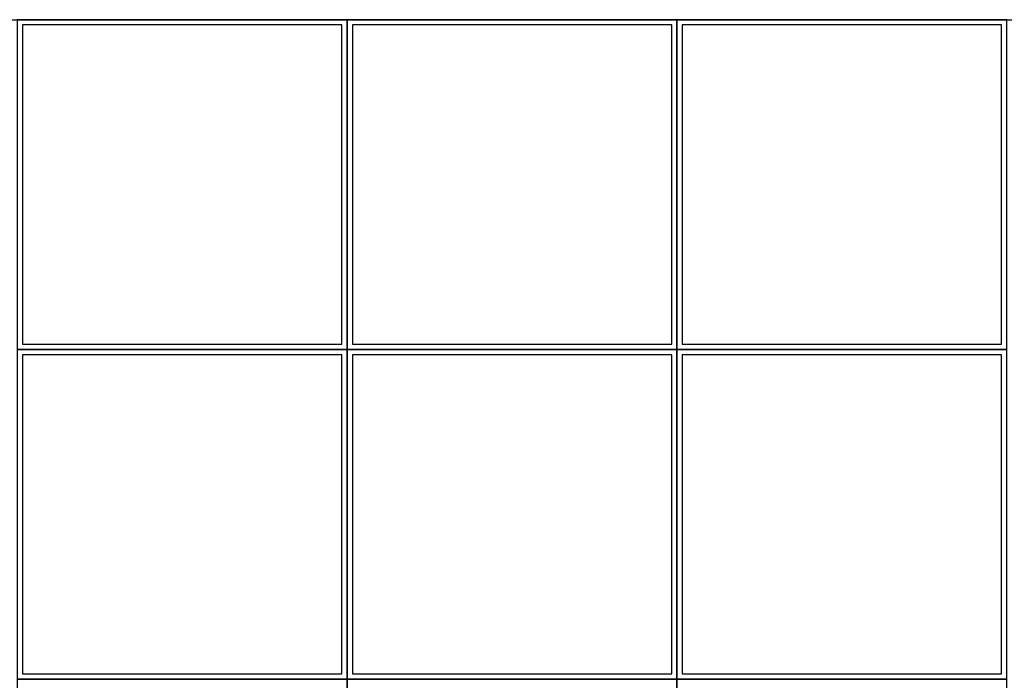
# Model space of a CAD drawing. Header units: millimetres. Extents: x -5941 to 19721, y -9230 to 6433.
# Tile 58 of 204: x 5777 to 5962, y -7330 to -7206. Entities that reach past the tile are written whole.
import ezdxf

# ---------------------------------------------------------------- set-up
doc = ezdxf.new("R2010")
doc.units = ezdxf.units.MM
doc.layers.add('A_SC_MUROWANA_DZIAŁOWA', color=42, linetype='Continuous')
doc.layers.add('A_SUFITY', color=6, linetype='Continuous')

msp = doc.modelspace()

# ---------------------------------------------------------------- linework, layer by layer
at = {"layer": 'A_SC_MUROWANA_DZIAŁOWA', "color": 8}
msp.add_lwpolyline([(5652.032, -7630.085), (5652.032, -7206.085), (6108.032, -7206.085)], dxfattribs=at)
at = {"layer": 'A_SUFITY'}
for points in [[(5776.032, -7268.085), (5838.032, -7268.085), (5838.032, -7206.085), (5776.032, -7206.085)], [(5777.032, -7267.085), (5837.032, -7267.085), (5837.032, -7207.085), (5777.032, -7207.085)], [(5838.032, -7268.085), (5900.032, -7268.085), (5900.032, -7206.085), (5838.032, -7206.085)], [(5839.032, -7267.085), (5899.032, -7267.085), (5899.032, -7207.085), (5839.032, -7207.085)], [(5900.032, -7268.085), (5962.032, -7268.085), (5962.032, -7206.085), (5900.032, -7206.085)], [(5901.032, -7267.085), (5961.032, -7267.085), (5961.032, -7207.085), (5901.032, -7207.085)], [(5776.032, -7330.085), (5838.032, -7330.085), (5838.032, -7268.085), (5776.032, -7268.085)], [(5838.032, -7330.085), (5900.032, -7330.085), (5900.032, -7268.085), (5838.032, -7268.085)], [(5900.032, -7330.085), (5962.032, -7330.085), (5962.032, -7268.085), (5900.032, -7268.085)], [(5777.032, -7329.085), (5837.032, -7329.085), (5837.032, -7269.085), (5777.032, -7269.085)], [(5839.032, -7329.085), (5899.032, -7329.085), (5899.032, -7269.085), (5839.032, -7269.085)], [(5901.032, -7329.085), (5961.032, -7329.085), (5961.032, -7269.085), (5901.032, -7269.085)], [(5776.032, -7392.085), (5838.032, -7392.085), (5838.032, -7330.085), (5776.032, -7330.085)], [(5838.032, -7392.085), (5900.032, -7392.085), (5900.032, -7330.085), (5838.032, -7330.085)], [(5900.032, -7392.085), (5962.032, -7392.085), (5962.032, -7330.085), (5900.032, -7330.085)]]:
    msp.add_lwpolyline(points, close=True, dxfattribs=at)

doc.saveas('drawing.dxf')
